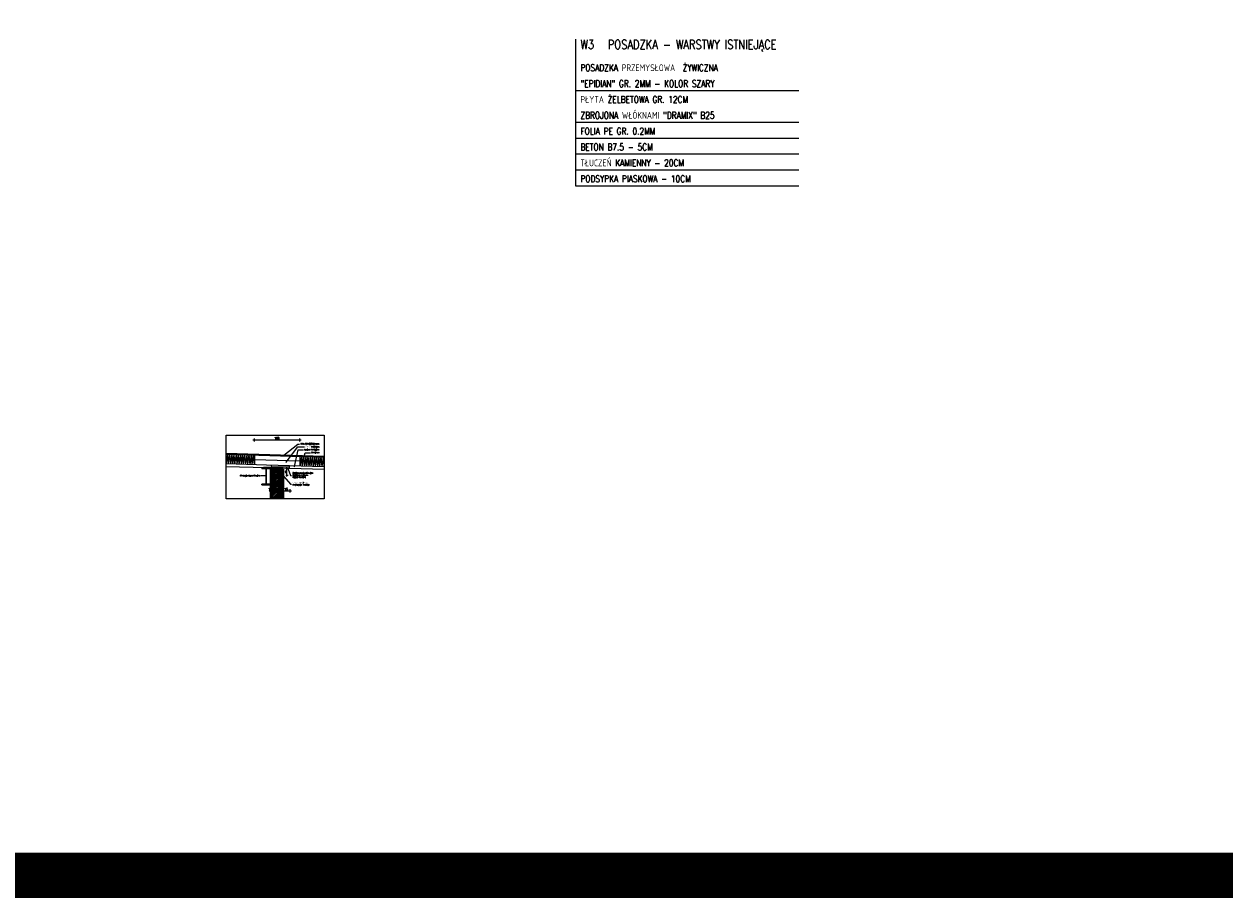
# Model space of a CAD drawing. Extents: x 153948 to 285449, y -89387 to -60195.
# Tile 92 of 108: x 272827 to 275474, y -81960 to -80031. Entities that reach past the tile are written whole.
import ezdxf
from ezdxf import colors
from ezdxf.entities.mleader import LeaderData, LeaderLine
from ezdxf.math import Vec2, Vec3

# ---------------------------------------------------------------- set-up
doc = ezdxf.new("R2010")
doc.units = 0
doc.header["$LTSCALE"] = 100
doc.header["$MEASUREMENT"] = 0
doc.header["$PDMODE"] = 1
doc.linetypes.add('DGN21', pattern=[0.008, 0.004, -0.004])
doc.layers.get('0').update_dxf_attribs({"linetype": 'CONTINUOUS'})
doc.layers.get('DEFPOINTS').update_dxf_attribs({"linetype": 'CONTINUOUS'})
for name, color, linetype, lineweight in [('A-SCIANA MUR', 2, 'CONTINUOUS', 60), ('A-WYMIARY100', 7, 'CONTINUOUS', 15), ('BP_konstr stal', 2, 'CONTINUOUS', 25), ('MB-inne', 8, 'CONTINUOUS', 18)]:
    doc.layers.add(name, color=color, linetype=linetype, lineweight=lineweight)
for name, color, linetype in [('BP_opis', 2, 'CONTINUOUS'), ('IZOLACJE', 3, 'CONTINUOUS'), ('K-STA', 2, 'CONTINUOUS'), ('OCIEPLENIE', 8, 'BATTING'), ('R-----OP', 2, 'CONTINUOUS'), ('R-RAM', 1, 'CONTINUOUS')]:
    doc.layers.add(name, color=color, linetype=linetype)
doc.styles.add('DYBY-NORMALNY-0-8-N', font='ROMANS.SHX', dxfattribs={"width": 0.8})
doc.styles.add('ROMANS', font='romans')
doc.styles.add('wym_romans', font='romans.shx', dxfattribs={"width": 0.7})
doc.linetypes.add('BATTING', pattern='A,0.0001,-0.1,[134,ltypeshp.shx,S=0.1,R=0,X=-0.1,Y=0],-0.2,[134,ltypeshp.shx,S=0.1,R=180,X=0.1,Y=0],-0.1', length=0.4001)
doc.dimstyles.new('20_CM_krótki', dxfattribs={"dimscale": 2, "dimtxt": 2.4, "dimasz": 1.1, "dimexe": 1.7, "dimexo": 2, "dimgap": 0.5, "dimtad": 1, "dimdec": 1, "dimrnd": 0.5, "dimzin": 9, "dimtxsty": 'wym_romans', "dimblk": 'ARCHTICK', "dimcen": 2, "dimdle": 1.7, "dimclrd": 256, "dimclre": 256, "dimclrt": 151, "dimadec": 1, "dimazin": 2, "dimtfac": 1, "dimtdec": 1, "dimtix": 1, "dimtmove": 1, "dimatfit": 2, "dimldrblk": 'ARCHTICK', "dimfxl": 1.8, "dimfxlon": 1, "dimtolj": 1, "dimtzin": 0, "dimlwd": -1, "dimlwe": -1, "dimarcsym": 0})
pattern_1 = [(45, (0, -2500), (-0.26516504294, 0.26516504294), [])]

# ---------------------------------------------------------------- blocks, each defined once
blk = doc.blocks.new('_Dot')
at = {"color": 0, "linetype": 'ByBlock', "lineweight": -2}
blk.add_line((-0.5, 0), (-1, 0), dxfattribs=at)
at = {"color": 0, "linetype": 'ByBlock', "const_width": 0.5}
blk.add_lwpolyline([(-0.25, 0, 1), (0.25, 0, 1)], format="xyb", close=True, dxfattribs=at)
blk = doc.blocks.new('_ARCHTICK')
at = {"color": 0, "linetype": 'ByBlock', "const_width": 0.15}
blk.add_lwpolyline([(-0.5, -0.5), (0.5, 0.5)], dxfattribs=at)
blk = doc.blocks.new('*D4489')
at = {"layer": 'A-WYMIARY100', "ltscale": 0.1, "transparency": 16777216}
for p, q in [((273331.5, -80948.7), (273438.3, -80948.7)), ((273334.9, -80952.3), (273334.9, -80945.3)), ((273434.9, -80952.3), (273434.9, -80945.3))]:
    blk.add_line(p, q, dxfattribs=at)
at = {"layer": 'DEFPOINTS', "color": 0, "ltscale": 0.1, "transparency": 16777216}
for p in [(273434.9, -80948.7), (273334.9, -80977.3), (273434.9, -80970.9)]:
    blk.add_point(p, dxfattribs=at)
at = {"layer": 'A-WYMIARY100', "ltscale": 0.1, "transparency": 16777216, "xscale": 2.2, "yscale": 2.2, "zscale": 2.2, "rotation": 180}
blk.add_blockref('_ARCHTICK', (273334.9, -80948.7), dxfattribs=at)
at = {"layer": 'A-WYMIARY100', "ltscale": 0.1, "transparency": 16777216, "xscale": 2.2, "yscale": 2.2, "zscale": 2.2}
blk.add_blockref('_ARCHTICK', (273434.9, -80948.7), dxfattribs=at)
at = {"layer": 'A-WYMIARY100', "color": 151, "ltscale": 0.1, "transparency": 16777216, "insert": (273384.9, -80945.3), "char_height": 4.8, "attachment_point": 5, "style": 'wym_romans'}
blk.add_mtext('\\A1;100', dxfattribs=at)
blk = doc.blocks.new('*U4491')
at = {"layer": 'MB-inne'}
for p, q in [((0, 54.1), (52.5, 48.1)), ((0, 42.2), (52.5, 48.1)), ((0, 42.2), (52.5, 36.2)), ((0, 30.3), (52.5, 36.2)), ((0, 30.3), (52.5, 24.3)), ((0, 18.4), (52.5, 24.3)), ((0, 18.4), (52.5, 12.4)), ((0, 6.5), (52.5, 12.4)), ((0, 6.5), (52.5, 0.5)), ((0, -5.4), (52.5, 0.5)), ((0, -5.4), (52.5, -11.4)), ((0, -17.3), (52.5, -11.4)), ((0, -17.3), (52.5, -23.3)), ((0, -29.2), (52.5, -23.3)), ((0, -29.2), (52.5, -35.2)), ((0, -41.1), (52.5, -35.2)), ((0, -41.1), (52.5, -47.1)), ((0, -53), (52.5, -47.1)), ((0, -53), (52.5, -59)), ((0, -64.9), (52.5, -59)), ((0, -64.9), (52.5, -70.9)), ((0, -76.8), (52.5, -70.9)), ((0, -76.8), (52.5, -82.8)), ((0, -88.7), (52.5, -82.8)), ((0, -88.7), (52.5, -94.7)), ((0, -100.6), (52.5, -94.7))]:
    blk.add_line(p, q, dxfattribs=at)
blk = doc.blocks.new('*D4493')
at = {"layer": 'A-WYMIARY100', "ltscale": 0.1, "transparency": 16777216}
for p, q in [((273393.5, -81061.2), (273416.6, -81061.2)), ((273396.9, -81057.6), (273396.9, -81064.6)), ((273413.2, -81057.6), (273413.2, -81064.6))]:
    blk.add_line(p, q, dxfattribs=at)
at = {"layer": 'DEFPOINTS', "color": 0, "ltscale": 0.1, "transparency": 16777216}
for p in [(273413.2, -81014.7), (273396.9, -81040.7), (273413.2, -81061.2)]:
    blk.add_point(p, dxfattribs=at)
at = {"layer": 'A-WYMIARY100', "ltscale": 0.1, "transparency": 16777216, "xscale": 2.2, "yscale": 2.2, "zscale": 2.2, "rotation": 180}
blk.add_blockref('_ARCHTICK', (273396.9, -81061.2), dxfattribs=at)
at = {"layer": 'A-WYMIARY100', "ltscale": 0.1, "transparency": 16777216, "xscale": 2.2, "yscale": 2.2, "zscale": 2.2}
blk.add_blockref('_ARCHTICK', (273413.2, -81061.2), dxfattribs=at)
at = {"layer": 'A-WYMIARY100', "color": 151, "ltscale": 0.1, "transparency": 16777216, "insert": (273405, -81057.8), "char_height": 4.8, "attachment_point": 5, "style": 'wym_romans'}
blk.add_mtext('\\A1;15', dxfattribs=at)
blk = doc.blocks.new('*D4495')
at = {"layer": 'A-WYMIARY100', "ltscale": 0.1, "transparency": 16777216}
for p, q in [((273398, -81010.8), (273391, -81010.8)), ((273398, -81013), (273391, -81013)), ((273394.4, -81016.4), (273394.4, -81007.4))]:
    blk.add_line(p, q, dxfattribs=at)
at = {"layer": 'DEFPOINTS', "color": 0, "ltscale": 0.1, "transparency": 16777216}
for p in [(273394.4, -81010.8), (273440.9, -81010.8), (273440.9, -81013)]:
    blk.add_point(p, dxfattribs=at)
at = {"layer": 'A-WYMIARY100', "ltscale": 0.1, "transparency": 16777216, "xscale": 2.2, "yscale": 2.2, "zscale": 2.2}
for p, rotation in [((273394.4, -81010.8), 90), ((273394.4, -81013), 270)]:
    blk.add_blockref('_ARCHTICK', p, dxfattribs=dict(at, rotation=rotation))
at = {"layer": 'A-WYMIARY100', "color": 151, "ltscale": 0.1, "transparency": 16777216, "insert": (273391, -81015.2), "char_height": 4.8, "attachment_point": 5, "rotation": 90, "style": 'wym_romans'}
blk.add_mtext('\\A1;2', dxfattribs=at)
blk = doc.blocks.new('*D4496')
at = {"layer": 'A-WYMIARY100', "ltscale": 0.1, "transparency": 16777216}
for p, q in [((273369.5, -81061.2), (273400.3, -81061.2)), ((273372.9, -81057.6), (273372.9, -81064.6)), ((273396.9, -81057.6), (273396.9, -81064.6))]:
    blk.add_line(p, q, dxfattribs=at)
at = {"layer": 'DEFPOINTS', "color": 0, "ltscale": 0.1, "transparency": 16777216}
for p in [(273372.9, -81040.7), (273396.9, -81040.7), (273396.9, -81061.2)]:
    blk.add_point(p, dxfattribs=at)
at = {"layer": 'A-WYMIARY100', "ltscale": 0.1, "transparency": 16777216, "xscale": 2.2, "yscale": 2.2, "zscale": 2.2, "rotation": 180}
blk.add_blockref('_ARCHTICK', (273372.9, -81061.2), dxfattribs=at)
at = {"layer": 'A-WYMIARY100', "ltscale": 0.1, "transparency": 16777216, "xscale": 2.2, "yscale": 2.2, "zscale": 2.2}
blk.add_blockref('_ARCHTICK', (273396.9, -81061.2), dxfattribs=at)
at = {"layer": 'A-WYMIARY100', "color": 151, "ltscale": 0.1, "transparency": 16777216, "insert": (273384.9, -81057.8), "char_height": 4.8, "attachment_point": 5, "style": 'wym_romans'}
blk.add_mtext('\\A1;24', dxfattribs=at)
blk = doc.blocks.new('*D4497')
at = {"layer": 'A-WYMIARY100', "ltscale": 0.1, "transparency": 16777216}
for p, q in [((273404.1, -81011.8), (273409.1, -81011.8)), ((273406.6, -81029.2), (273406.6, -81009.3)), ((273404.1, -81026.8), (273409.1, -81026.8))]:
    blk.add_line(p, q, dxfattribs=at)
at = {"layer": 'DEFPOINTS', "color": 0, "ltscale": 0.1, "transparency": 16777216}
for p in [(273398.2, -81011.8), (273406.6, -81011.8), (273398.2, -81026.8)]:
    blk.add_point(p, dxfattribs=at)
at = {"layer": 'A-WYMIARY100', "ltscale": 0.1, "transparency": 16777216, "xscale": 1.573, "yscale": 1.573, "zscale": 1.573}
for p, rotation in [((273406.6, -81011.8), 90), ((273406.6, -81026.8), 270)]:
    blk.add_blockref('_ARCHTICK', p, dxfattribs=dict(at, rotation=rotation))
at = {"layer": 'A-WYMIARY100', "color": 151, "ltscale": 0.1, "transparency": 16777216, "insert": (273404.2, -81019.3), "char_height": 3.43, "attachment_point": 5, "rotation": 90, "style": 'wym_romans'}
blk.add_mtext('\\A1;15', dxfattribs=at)
blk = doc.blocks.new('*D6346')
at = {"layer": 'A-WYMIARY100', "ltscale": 0.1, "transparency": 16777216}
for p, q in [((273367.5, -81061.2), (273376.3, -81061.2)), ((273370.9, -81057.6), (273370.9, -81064.6)), ((273372.9, -81057.6), (273372.9, -81064.6))]:
    blk.add_line(p, q, dxfattribs=at)
at = {"layer": 'DEFPOINTS', "color": 0, "ltscale": 0.1, "transparency": 16777216}
for p in [(273370.9, -81046.6), (273372.9, -81045.7), (273372.9, -81061.2)]:
    blk.add_point(p, dxfattribs=at)
at = {"layer": 'A-WYMIARY100', "ltscale": 0.1, "transparency": 16777216, "xscale": 2.2, "yscale": 2.2, "zscale": 2.2, "rotation": 180}
blk.add_blockref('_ARCHTICK', (273370.9, -81061.2), dxfattribs=at)
at = {"layer": 'A-WYMIARY100', "ltscale": 0.1, "transparency": 16777216, "xscale": 2.2, "yscale": 2.2, "zscale": 2.2}
blk.add_blockref('_ARCHTICK', (273372.9, -81061.2), dxfattribs=at)
at = {"layer": 'A-WYMIARY100', "color": 151, "ltscale": 0.1, "transparency": 16777216, "insert": (273368.7, -81057.8), "char_height": 4.8, "attachment_point": 5, "style": 'wym_romans'}
blk.add_mtext('\\A1;2', dxfattribs=at)

msp = doc.modelspace()

# ---------------------------------------------------------------- hatches: boundary and pattern name
at = {"layer": 'A-SCIANA MUR', "lineweight": 9, "ltscale": 0.03}
h = msp.add_hatch(dxfattribs=at)
h.set_pattern_fill('ANSI31', color=8, scale=20)
h.paths.add_polyline_path([(273372.92, -81078.38), (273396.92, -81078.38), (273396.92, -81012.98), (273372.92, -81012.98)])
at = {"layer": 'K-STA', "lineweight": 15, "ltscale": 0.1}
h = msp.add_hatch(dxfattribs=at)
h.set_pattern_fill('ANSI31', color=256, scale=3)
h.set_pattern_definition(pattern_1)
h.paths.add_polyline_path([(273350.92, -81011.62), (273370.92, -81011.62), (273370.92, -81010.12), (273350.92, -81010.12)])
h.paths.add_polyline_path([(273360.42, -81046.62), (273361.42, -81046.62), (273361.42, -81011.62), (273360.42, -81011.62)])
h.paths.add_polyline_path([(273350.92, -81048.12), (273370.92, -81048.12), (273370.92, -81046.62), (273350.92, -81046.62)])
h = msp.add_hatch(dxfattribs=at)
h.set_pattern_fill('ANSI31', color=256, scale=3)
h.set_pattern_definition(pattern_1)
h.paths.add_polyline_path([(273350.92, -81011.62), (273370.92, -81011.62), (273370.92, -81010.12), (273350.92, -81010.12)])
h.paths.add_polyline_path([(273360.42, -81046.62), (273361.42, -81046.62), (273361.42, -81011.62), (273360.42, -81011.62)])
h.paths.add_polyline_path([(273350.92, -81048.12), (273370.92, -81048.12), (273370.92, -81046.62), (273350.92, -81046.62)])

# ---------------------------------------------------------------- linework, layer by layer
at = {"ltscale": 0.1}
for points in [[(273334.92, -80981.97), (273334.92, -81002.98)], [(273434.92, -80984.97), (273434.92, -81005.98)], [(273372.92, -81010.51), (273372.9, -81004.12)], [(273412.55, -81011.33), (273412.55, -81005.33)]]:
    msp.add_lwpolyline(points, dxfattribs=at)
at = {"layer": 'A-SCIANA MUR', "ltscale": 0.1}
for p, q in [((273372.92, -81012.98), (273372.92, -81078.38)), ((273396.92, -81012.98), (273372.92, -81012.98)), ((273396.92, -81078.38), (273396.92, -81012.98))]:
    msp.add_line(p, q, dxfattribs=at)
at = {"layer": 'A-WYMIARY100', "ltscale": 0.1}
msp.add_lwpolyline([(273272.3, -80938.02), (273488.83, -80938.02), (273488.83, -81078.38), (273272.3, -81078.38)], close=True, dxfattribs=at)
at = {"layer": 'BP_konstr stal', "lineweight": -3, "const_width": 0.8}
msp.add_lwpolyline([(273413.15, -81012.21), (273398.17, -81011.76), (273398.17, -81026.76)], dxfattribs=at)
at = {"layer": 'IZOLACJE', "linetype": 'DGN21', "lineweight": 30, "ltscale": 22}
msp.add_line((273272.3, -80979.13), (273488.83, -80985.63), dxfattribs=at)
at = {"layer": 'IZOLACJE', "ltscale": 0.1}
msp.add_line((273272.3, -80980.09), (273488.83, -80986.59), dxfattribs=at)
at = {"layer": 'IZOLACJE', "lineweight": 13, "ltscale": 0.1}
msp.add_line((273272.33, -80978.21), (273488.87, -80984.71), dxfattribs=at)
at = {"layer": 'K-STA', "ltscale": 0.1}
for p, q in [((273272.3, -81001.1), (273361.92, -81003.79)), ((273272.3, -81007.11), (273361.92, -81009.79)), ((273361.92, -81003.79), (273488.83, -81007.6)), ((273361.92, -81009.79), (273488.83, -81013.6))]:
    msp.add_line(p, q, dxfattribs=at)
at = {"layer": 'K-STA', "color": 8, "ltscale": 0.1}
msp.add_line((273368.86, -81009.79), (273354.97, -81009.79), dxfattribs=at)
at = {"layer": 'K-STA', "ltscale": 0.1}
for points in [[(273350.92, -81011.62), (273370.92, -81011.62), (273370.92, -81010.12), (273350.92, -81010.12)], [(273360.42, -81046.62), (273361.42, -81046.62), (273361.42, -81011.62), (273360.42, -81011.62)], [(273350.92, -81048.12), (273370.92, -81048.12), (273370.92, -81046.62), (273350.92, -81046.62)]]:
    msp.add_lwpolyline(points, close=True, dxfattribs=at)
at = {"layer": 'MB-inne'}
for p, q in [((273436.43, -81006.02), (273439.44, -80985.11)), ((273441.19, -81006.17), (273439.44, -80985.11)), ((273441.19, -81006.17), (273444.2, -80985.25)), ((273445.95, -81006.31), (273444.2, -80985.25)), ((273445.95, -81006.31), (273448.96, -80985.39)), ((273450.71, -81006.45), (273448.96, -80985.39)), ((273450.71, -81006.45), (273453.72, -80985.53)), ((273455.47, -81006.6), (273453.72, -80985.53)), ((273455.47, -81006.6), (273458.48, -80985.68)), ((273460.23, -81006.74), (273458.48, -80985.68)), ((273460.23, -81006.74), (273463.24, -80985.82)), ((273464.99, -81006.88), (273463.24, -80985.82)), ((273464.99, -81006.88), (273468, -80985.96)), ((273469.75, -81007.02), (273468, -80985.96)), ((273469.75, -81007.02), (273472.76, -80986.1)), ((273474.51, -81007.17), (273472.76, -80986.1)), ((273474.51, -81007.17), (273477.51, -80986.25)), ((273479.26, -81007.31), (273477.51, -80986.25)), ((273479.26, -81007.31), (273482.27, -80986.39)), ((273484.02, -81007.45), (273482.27, -80986.39)), ((273484.02, -81007.45), (273487.03, -80986.53)), ((273488.78, -81007.59), (273487.03, -80986.53))]:
    msp.add_line(p, q, dxfattribs=at)
at = {"layer": 'OCIEPLENIE', "ltscale": 0.03}
msp.add_line((273396.92, -81011.91), (273372.92, -81011.55), dxfattribs=at)
at = {"layer": 'OCIEPLENIE', "lineweight": 15, "ltscale": 0.26}
msp.add_lwpolyline([(273434.92, -80995.42), (273334.92, -80992.42)], dxfattribs=at)
at = {"layer": 'OCIEPLENIE', "ltscale": 0.07}
msp.add_lwpolyline([(273372.91, -81007.16), (273412.55, -81008.22)], dxfattribs=at)
at = {"layer": 'OCIEPLENIE', "linetype": 'Continuous', "ltscale": 0.19}
msp.add_lwpolyline([(273372.92, -81012.98), (273396.92, -81012.98), (273396.92, -81010.84), (273372.92, -81010.12)], close=True, dxfattribs=at)
at = {"layer": 'R-----OP', "color": 1}
for p, q in [((274043.06, -80064.75), (274043.06, -80387.8)), ((274043.06, -80177.8), (274535.89, -80177.8)), ((274043.06, -80247.8), (274535.89, -80247.8)), ((274043.06, -80282.8), (274535.89, -80282.8)), ((274043.06, -80317.8), (274535.89, -80317.8)), ((274043.06, -80317.8), (274535.89, -80317.8)), ((274043.06, -80352.8), (274535.89, -80352.8)), ((274043.06, -80387.8), (274535.89, -80387.8))]:
    msp.add_line(p, q, dxfattribs=at)
at = {"layer": 'R-RAM', "const_width": 100}
msp.add_lwpolyline([(271230.92, -74141.47), (278402.57, -74141.47), (278402.57, -81909.54), (271230.92, -81909.54)], close=True, dxfattribs=at)

# ---------------------------------------------------------------- block references
at = {"layer": 'A-WYMIARY100', "ltscale": 0.1, "xscale": 0.4, "yscale": 0.4, "zscale": 0.4, "rotation": 88.2816419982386}
msp.add_blockref('*U4491', (273294.67, -81001.77), dxfattribs=at)

# ---------------------------------------------------------------- texts
at = {"layer": 'R-----OP', "color": 2, "style": 'DYBY-NORMALNY-0-8-N', "width": 0.8}
for s, height, p in [('W3', 20, (274054.01, -80086.13)), ('POSADZKA - WARSTWY ISTNIEJĄCE', 20, (274114.41, -80086.13)), ('POSADZKA PRZEMYSŁOWA  ŻYWICZNA', 15, (274054.01, -80134.97)), ('"EPIDIAN" GR. 2MM - KOLOR SZARY', 15, (274054.01, -80169.97)), ('PŁYTA ŻELBETOWA GR. 12CM ', 15, (274054.01, -80204.97)), ('ZBROJONA WŁÓKNAMI "DRAMIX" B25', 15, (274054.01, -80239.97)), ('FOLIA PE GR. 0.2MM', 15, (274054.01, -80274.97)), ('BETON B7.5 - 5CM', 15, (274054.01, -80309.97)), ('TŁUCZEŃ KAMIENNY - 20CM', 15, (274054.01, -80344.97)), ('PODSYPKA PIASKOWA - 10CM', 15, (274054.01, -80379.97))]:
    msp.add_text(s, height=height, dxfattribs=at).set_placement(p)

# ---------------------------------------------------------------- dimensions: what is measured, and where the dimension line sits
at = {"layer": 'A-WYMIARY100', "ltscale": 0.1}
for base, p1, p2, picture, middle in [((273434.92, -80948.68), (273334.92, -80977.27), (273434.92, -80970.88), '*D4489', (273384.92, -80945.28)), ((273396.92, -81061.24), (273372.92, -81040.65), (273396.92, -81040.65), '*D4496', (273384.92, -81057.84))]:
    dim = msp.add_linear_dim(base=base, p1=p1, p2=p2, dimstyle='20_CM_krótki', dxfattribs=at)
    dim.commit()
    dim.dimension.update_dxf_attribs({"geometry": picture, "text_midpoint": middle})
dim = msp.add_linear_dim(base=(273394.35, -81010.84), p1=(273440.94, -81012.98), p2=(273440.94, -81010.84), angle=90, dimstyle='20_CM_krótki', dxfattribs=at)
dim.commit()
dim.dimension.update_dxf_attribs({"geometry": '*D4495', "text_midpoint": (273394.35, -81015.18), "dimtype": 160})
dim = msp.add_linear_dim(base=(273413.15, -81061.24), p1=(273396.92, -81040.65), p2=(273413.15, -81014.71), text='15', dimstyle='20_CM_krótki', dxfattribs=at)
dim.commit()
dim.dimension.update_dxf_attribs({"geometry": '*D4493', "text_midpoint": (273405.03, -81057.84)})
dim = msp.add_linear_dim(base=(273406.63, -81011.76), p1=(273398.17, -81026.76), p2=(273398.17, -81011.76), angle=90, dimstyle='20_CM_krótki', override={"dimscale": 1.43}, dxfattribs=at)
dim.commit()
dim.dimension.update_dxf_attribs({"geometry": '*D4497', "text_midpoint": (273404.2, -81019.26)})
dim = msp.add_linear_dim(base=(273372.92, -81061.24), p1=(273370.92, -81046.62), p2=(273372.92, -81045.68), dimstyle='20_CM_krótki', dxfattribs=at)
dim.commit()
dim.dimension.update_dxf_attribs({"geometry": '*D6346', "text_midpoint": (273368.72, -81061.24), "dimtype": 160})

# ---------------------------------------------------------------- leaders
at = {"layer": 'BP_opis'}
ml = msp.add_multileader_mtext('Standard', dxfattribs=at)
ml.set_content('\\pxsm1;{\\W0.8;PAPA TERMOZGRZEWALNA}', color=256, style='ROMANS')
ml.set_leader_properties()
ml.set_arrow_properties(name='DOT')
ml.build(insert=Vec2(0, 0))
ml.multileader.update_dxf_attribs({"text_left_attachment_type": 2, "text_right_attachment_type": 2, "dogleg_length": 10, "arrow_head_size": 0.9})
ctx = ml.context
ctx.base_point, ctx.char_height, ctx.arrow_head_size, ctx.landing_gap_size, ctx.plane_origin = Vec3(273434.49, -80957.89), 2.7, 0.9, 2.25, Vec3(273607.34, -80925.98)
ctx.left_attachment, ctx.right_attachment = 2, 2
notes = []
notes.append((ctx, [(0, (1, 1, 0), (273430.8, -80957.89), (1, 0), 3.69, [(0, [(273398.85, -80982.93)], 0, [])])]))
ctx.mtext.insert, ctx.mtext.width, ctx.mtext.flow_direction = Vec3(273436.74, -80956.09), 54.7201, 5
ml = msp.add_multileader_mtext('Standard', dxfattribs=at)
ml.set_content('\\pxsm1;{\\W0.8;WEŁNA MINERALNA}', color=256, style='ROMANS')
ml.set_leader_properties()
ml.set_arrow_properties(name='DOT')
ml.build(insert=Vec2(0, 0))
ml.multileader.update_dxf_attribs({"text_left_attachment_type": 2, "text_right_attachment_type": 2, "dogleg_length": 10, "arrow_head_size": 0.9})
ctx = ml.context
ctx.base_point, ctx.char_height, ctx.arrow_head_size, ctx.landing_gap_size, ctx.plane_origin = Vec3(273445.38, -80964.27), 2.7, 0.9, 2.25, Vec3(273624.48, -80931.45)
ctx.left_attachment, ctx.right_attachment = 2, 2
notes.append((ctx, [(0, (1, 1, 0), (273430.99, -80964.27), (1, 0), 14.39, [(0, [(273404.05, -80998.28)], 0, [])])]))
ctx.mtext.insert, ctx.mtext.width, ctx.mtext.flow_direction = Vec3(273447.63, -80962.47), 54.7201, 5
ml = msp.add_multileader_mtext('Standard', dxfattribs=at)
ml.set_content('\\pxsm1;{\\W0.8;BLACHA TRAPEZOWA}', color=256, style='ROMANS')
ml.set_leader_properties()
ml.set_arrow_properties(name='DOT')
ml.build(insert=Vec2(0, 0))
ml.multileader.update_dxf_attribs({"text_left_attachment_type": 2, "text_right_attachment_type": 2, "dogleg_length": 10, "arrow_head_size": 0.9})
ctx = ml.context
ctx.base_point, ctx.char_height, ctx.arrow_head_size, ctx.landing_gap_size, ctx.plane_origin = Vec3(273443.08, -80970.76), 2.7, 0.9, 2.25, Vec3(273607.29, -80938.85)
ctx.left_attachment, ctx.right_attachment = 2, 2
notes.append((ctx, [(0, (1, 1, 0), (273431.59, -80970.76), (1, 0), 11.48, [(0, [(273423.1, -81008.52)], 0, [])])]))
ctx.mtext.insert, ctx.mtext.width, ctx.mtext.flow_direction = Vec3(273445.33, -80968.96), 54.7201, 5
ml = msp.add_multileader_mtext('Standard', dxfattribs=at)
ml.set_content('\\pxsm1;{\\W0.8;STYROPIAN}', color=256, style='ROMANS')
ml.set_leader_properties()
ml.set_arrow_properties(name='DOT')
ml.build(insert=Vec2(0, 0))
ml.multileader.update_dxf_attribs({"text_left_attachment_type": 2, "text_right_attachment_type": 2, "dogleg_length": 10, "arrow_head_size": 0.9})
ctx = ml.context
ctx.base_point, ctx.char_height, ctx.arrow_head_size, ctx.landing_gap_size, ctx.plane_origin = Vec3(273458.32, -80977.22), 2.7, 0.9, 2.25, Vec3(273622.34, -80945.31)
ctx.left_attachment, ctx.right_attachment = 2, 2
notes.append((ctx, [(0, (1, 1, 0), (273446.65, -80977.22), (1, 0), 11.67, [(0, [(273443.31, -80991.88)], 0, [])])]))
ctx.mtext.insert, ctx.mtext.width, ctx.mtext.flow_direction = Vec3(273460.57, -80975.42), 54.7201, 5
ml = msp.add_multileader_mtext('Standard', dxfattribs=at)
ml.set_content('\\pxsm1;{\\W0.8;WYPEŁNIENIE Z WEŁNY \\PMINERALNEJ  TWARDEJ}', color=256, style='ROMANS')
ml.set_leader_properties()
ml.set_arrow_properties(name='DOT')
ml.build(insert=Vec2(0, 0))
ml.multileader.update_dxf_attribs({"text_left_attachment_type": 2, "text_right_attachment_type": 2, "dogleg_length": 10, "arrow_head_size": 0.9})
ctx = ml.context
ctx.base_point, ctx.char_height, ctx.arrow_head_size, ctx.landing_gap_size, ctx.plane_origin = Vec3(273417.02, -81046.24), 2.7, 0.9, 2.25, Vec3(273607.73, -81008.01)
ctx.left_attachment, ctx.right_attachment = 2, 2
notes.append((ctx, [(0, (1, 1, 0), (273414.24, -81046.24), (1, 0), 2.77, [(0, [(273384.42, -81011.92)], 0, [])])]))
ctx.mtext.insert, ctx.mtext.width, ctx.mtext.flow_direction = Vec3(273419.27, -81042.19), 54.7201, 5
ml = msp.add_multileader_mtext('Standard', dxfattribs=at)
ml.set_content('\\pxsm1;{\\W0.8;OBRÓBKA BLACHARSKA OB1\\PBLACHA gr. 0,75mm\\PKOLOR: RAL 9010}', color=256, style='ROMANS')
ml.set_leader_properties()
ml.set_arrow_properties(name='DOT')
ml.build(insert=Vec2(0, 0))
ml.multileader.update_dxf_attribs({"text_left_attachment_type": 2, "text_right_attachment_type": 2, "dogleg_length": 10, "arrow_head_size": 0.9})
ctx = ml.context
ctx.base_point, ctx.char_height, ctx.arrow_head_size, ctx.landing_gap_size, ctx.plane_origin = Vec3(273417.02, -81027.23), 2.7, 0.9, 2.25, Vec3(273607.73, -80995.08)
ctx.left_attachment, ctx.right_attachment = 2, 2
notes.append((ctx, [(0, (1, 1, 0), (273414.24, -81027.23), (1, 0), 2.77, [(0, [(273409.07, -81012.09)], 0, [])])]))
ctx.mtext.insert, ctx.mtext.width, ctx.mtext.flow_direction = Vec3(273419.27, -81020.61), 54.7201, 5
ml = msp.add_multileader_mtext('Standard', dxfattribs=at)
ml.set_content('\\pxsm1;{\\W0.8;ISTNIEJĄCA BELKA STALOWA}', color=256, style='ROMANS')
ml.set_leader_properties()
ml.set_arrow_properties(name='DOT')
ml.build(insert=Vec2(0, 0))
ml.multileader.update_dxf_attribs({"text_left_attachment_type": 2, "text_right_attachment_type": 2, "dogleg_length": 10, "arrow_head_size": 0.9})
ctx = ml.context
ctx.base_point, ctx.char_height, ctx.arrow_head_size, ctx.landing_gap_size, ctx.plane_origin = Vec3(273300.2, -81028.15), 2.7, 0.9, 2.25, Vec3(273499.06, -80990.04)
ctx.left_attachment, ctx.right_attachment, ctx.text_align_type = 2, 2, 2
notes.append((ctx, [(1, (1, 1, 0), (273352.12, -81028.15), (-1, 0), 2.77, [(0, [(273360.93, -81028.16)], 0, [])])]))
ctx.mtext.insert, ctx.mtext.width, ctx.mtext.alignment, ctx.mtext.flow_direction = Vec3(273347.09, -81026.35), 54.7201, 3, 5
for ctx, leaders in notes:
    for number, flags, end, landing, length, lines in leaders:
        leader = LeaderData()
        leader.index, (leader.has_last_leader_line, leader.has_dogleg_vector, leader.attachment_direction) = number, flags
        leader.last_leader_point, leader.dogleg_vector, leader.dogleg_length = Vec3(end), Vec3(landing), length
        for number, points, colour, breaks in lines:
            line = LeaderLine()
            line.index, line.vertices, line.color, line.breaks = number, Vec3.list(points), colors.encode_raw_color(colour), breaks
            leader.lines.append(line)
        ctx.leaders.append(leader)

doc.saveas('drawing.dxf')
